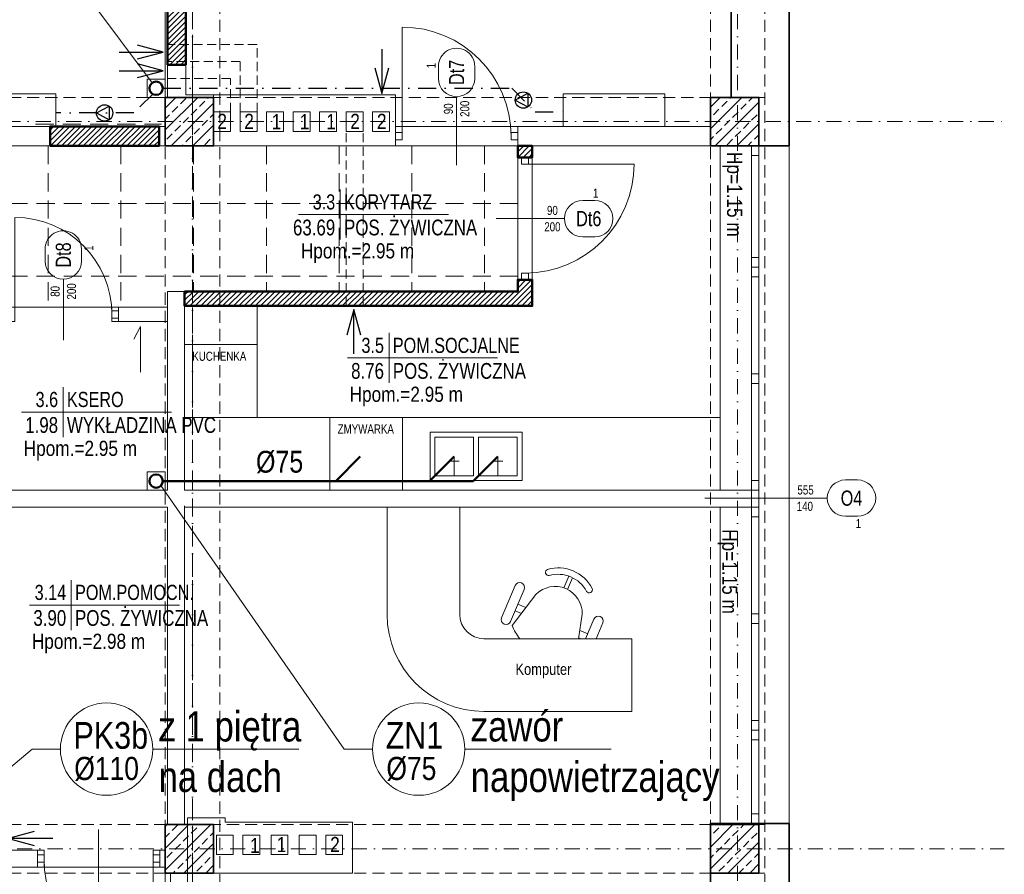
# Model space of a CAD drawing. Header units: millimetres. Extents: x -96593 to 66336, y -23969 to 7139.
# Tile 15 of 256: x -88949 to -88136, y -16977 to -16272. Entities that reach past the tile are written whole.
import ezdxf
from ezdxf.enums import TextEntityAlignment as Align

# ---------------------------------------------------------------- set-up
doc = ezdxf.new("R2010")
doc.units = ezdxf.units.MM
for name, pattern in [('DASHDOT', [1, 0.5, -0.25, 0, -0.25]), ('DASHED', [0.75, 0.5, -0.25]), ('DASHEDX2', [1.5, 1, -0.5])]:
    doc.linetypes.add(name, pattern=pattern)
for name, color, linetype, lineweight in [('BA_drz', 7, 'Continuous', 18), ('BA_KS_ist.', 34, 'Continuous', 50), ('BA_met', 7, 'Continuous', 18), ('BA_sym', 7, 'Continuous', 18), ('BA_txc', 1, 'Continuous', 18), ('BA_txs', 2, 'Continuous', 18), ('mm_klima_PROJ', 86, 'Continuous', 35), ('mm_klimatyzacja', 94, 'Continuous', 50), ('MM_KS_OPISY', 7, 'Continuous', 9), ('mm_SKROPLINY', 3, 'DASHDOT', 30), ('mm_WENT_graw', 200, 'Continuous', 15), ('mm_went_opis', 7, 'Continuous', 15), ('PG_KONSTRUKCJA', 5, 'Continuous', 35), ('PG_OKNA', 7, 'Continuous', 18), ('PG_OSIE', 1, 'DASHDOT', 18), ('PG_PARAPETY_WEWN.', 2, 'Continuous', 18), ('PG_PARAPETY_ZEWN.', 1, 'Continuous', 18), ('PG_PODCIĄGI', 1, 'DASHED', 18), ('PG_PRZERYWANE_ŚREDNIE', 1, 'DASHEDX2', 18), ('PG_SZRAF', 1, 'Continuous', 18), ('PG_WENTYLACJA', 1, 'Continuous', 18), ('PG_WIDOKOWE_CIENKIE', 1, 'Continuous', 18), ('PG_WYPOSAŻENIE', 1, 'Continuous', 18), ('PG_ŚCIANY_DZIAŁOWE', 3, 'Continuous', 18), ('PG_ŚCIANY_SŁUPY', 4, 'Continuous', 35)]:
    doc.layers.add(name, color=color, linetype=linetype, lineweight=lineweight)
doc.layers.add('BA_pom', color=6, linetype='Continuous', lineweight=18, plot=False)
doc.layers.add('PG_POMOCNICZNE', color=6, linetype='Continuous', lineweight=18, plot=False)
doc.styles.add('BIKTC', font='bikromsw.shx', dxfattribs={"width": 0.8})
doc.styles.add('BIKTS', font='bikromsw.shx', dxfattribs={"width": 0.85})
doc.styles.add('ROMANS', font='bikromsw.shx', dxfattribs={"width": 0.8})
doc.styles.get("Standard").update_dxf_attribs({"font": 'arial.ttf'})
pattern_1 = [(45, (-9130.129, -1532.1088), (-2.245064, 2.245064), [])]

# ---------------------------------------------------------------- blocks, each defined once
blk = doc.blocks.new('SUFIT_2_P')
at = {"layer": 'PG_PRZERYWANE_ŚREDNIE', "color": 251, "lineweight": 15, "ltscale": 15, "true_color": 0x636466}
for points in [[(9997.01, 3487.87), (10033.01, 3487.87), (10033.01, 3504.87), (11614.01, 3504.87), (11614.01, 3384.87), (11325.01, 3384.87), (11325.01, 3371.87), (10326.51, 3371.87), (10326.51, 2515.87), (10835.51, 2515.87), (10835.51, 2346.87), (9976.51, 2346.87), (9976.51, 2904.87), (10141.51, 2904.87), (10141.51, 2941.21), (10018.01, 2941.21), (10018.01, 2944.87), (9975.01, 2944.87), (9975.01, 3068.86), (10098.01, 3068.86), (10098.01, 3224.71), (9997.01, 3224.71), (9997.01, 3487.87)], [(11226.51, 3504.87), (11226.51, 3371.87)], [(11286.51, 3504.87), (11286.51, 3371.87)], [(11346.51, 3504.87), (11346.51, 3384.87)], [(11406.51, 3504.87), (11406.51, 3384.87)], [(11466.51, 3504.87), (11466.51, 3384.87)], [(11526.51, 3504.87), (11526.51, 3384.87)], [(11586.51, 3504.87), (11586.51, 3384.87)], [(10811.8, 3457.3), (11614.01, 3457.3)], [(10811.8, 3397.3), (11614.01, 3397.3)]]:
    blk.add_lwpolyline(points, dxfattribs=at)
blk = doc.blocks.new('A$C243F7E6F')
at = {"layer": 'PG_SZRAF'}
h = blk.add_hatch(dxfattribs=at)
h.set_pattern_fill('ANSI33', color=256, scale=2)
h.set_pattern_definition([(45, (-6891.598, -2675.306), (-8.980256, 8.980256), []), (45, (-6882.618, -2675.306), (-8.980256, 8.980256), [6.35, -3.175])])
h.paths.add_polyline_path([(0, 0), (40, 0), (40, -40), (0, -40)])
at = {"layer": 'PG_KONSTRUKCJA'}
blk.add_lwpolyline([(0, 0), (40, 0), (40, -40), (0, -40), (0, 0)], dxfattribs=at)
blk = doc.blocks.new('bikmet')
blk.add_line((0, 1.65), (0, -1.65))
at = {"style": 'ROMANS', "width": 0.8}
blk.add_attdef('NRPOM', text='', height=1, dxfattribs=at).set_placement((-0.333, 0.333), align=Align.RIGHT)
blk.add_attdef('NWAPOM', (0.25, 0.333), '', height=1, dxfattribs=at)
blk.add_attdef('PODLOGA', text='', height=1.042, dxfattribs=at).set_placement((0.25, -0.333), align=Align.TOP_LEFT)
blk = doc.blocks.new('dr1h901')
at = {"color": 0}
blk.add_line((-0.5, 0), (-0.5, 1), dxfattribs=at)
blk.add_line((0, 0.3622), (0, -0.2655))
blk.add_arc((-0.5, 0), 1, 0, 90, dxfattribs=at)
blk = doc.blocks.new('jamb')
blk.add_lwpolyline([(-0.5, -0.5), (-0.5, 0.5), (0.5, 0.5), (0.5, -0.5)], close=True)
blk = doc.blocks.new('ZMYW2X')
for points in [[(-10, 45), (85, 45), (85, -5), (-10, -5)], [(-5, 40), (35, 40), (35, 0), (-5, 0)], [(40, 40), (80, 40), (80, 0), (40, 0)]]:
    blk.add_lwpolyline(points, close=True)
for points in [[(15, 20), (15, 40)], [(60, 20), (60, 40)], [(10, 25), (20, 25)], [(55, 25), (65, 25)]]:
    blk.add_lwpolyline(points)
blk = doc.blocks.new('symdrz')
blk.add_lwpolyline([(-10, -30, -1), (-10, 30), (10, 30, -1), (10, -30)], format="xyb", close=True)
at = {"style": 'BIKTS', "width": 0.8}
blk.add_attdef('SZERDRZ', text='', height=25, dxfattribs=at).set_placement((77.1, 8.8), align=Align.CENTER)
blk.add_attdef('SYMDRZ', text='', height=25, dxfattribs=at).set_placement((0, 0), align=Align.MIDDLE)
blk.add_attdef('WYSDRZ', text='', height=25, dxfattribs=at).set_placement((77.1, -9.5), align=Align.TOP_CENTER)
blk = doc.blocks.new('A$C3e5ab8de')
at = {"layer": 'PG_WIDOKOWE_CIENKIE', "color": 40, "true_color": 0xf8d731}
for points in [[(1356.29, 1222.63), (1370.29, 1222.63), (1370.29, 1206.63), (1356.29, 1206.63)], [(1378.17, 1222.63), (1392.17, 1222.63), (1392.17, 1206.63), (1378.17, 1206.63)], [(1400.04, 1222.63), (1414.04, 1222.63), (1414.04, 1206.63), (1400.04, 1206.63)], [(1421.92, 1222.63), (1435.92, 1222.63), (1435.92, 1206.63), (1421.92, 1206.63)], [(1443.79, 1222.63), (1457.79, 1222.63), (1457.79, 1206.63), (1443.79, 1206.63)], [(1465.67, 1222.63), (1479.67, 1222.63), (1479.67, 1206.63), (1465.67, 1206.63)], [(1487.54, 1222.63), (1501.54, 1222.63), (1501.54, 1206.63), (1487.54, 1206.63)], [(1358.54, 625.88), (1372.54, 625.88), (1372.54, 609.88), (1358.54, 609.88)], [(1380.42, 625.88), (1394.42, 625.88), (1394.42, 609.88), (1380.42, 609.88)], [(1417.67, 625.88), (1403.67, 625.88), (1403.67, 609.88), (1417.67, 609.88)], [(1440.92, 625.88), (1426.92, 625.88), (1426.92, 609.88), (1440.92, 609.88)], [(1462.79, 625.88), (1448.79, 625.88), (1448.79, 609.88), (1462.79, 609.88)]]:
    blk.add_lwpolyline(points, close=True, dxfattribs=at)
blk = doc.blocks.new('A$C370B491A')
at = {"layer": 'PG_WIDOKOWE_CIENKIE', "lineweight": 18}
h = blk.add_hatch(dxfattribs=at)
h.set_pattern_fill('LINE', color=252, angle=45)
h.set_pattern_definition(pattern_1)
h.paths.add_polyline_path([(2209.88, 2129.76), (2194.88, 2129.76), (2194.88, 2039.76), (2209.88, 2039.76)])
h = blk.add_hatch(dxfattribs=at)
h.set_pattern_fill('LINE', color=252, angle=45)
h.set_pattern_definition(pattern_1)
h.paths.add_polyline_path([(2097.88, 1972.76), (2187.88, 1972.76), (2187.88, 1988.76), (2097.88, 1988.76)])
h = blk.add_hatch(dxfattribs=at)
h.set_pattern_fill('LINE', color=252, angle=45)
h.set_pattern_definition(pattern_1)
h.paths.add_polyline_path([(2208.88, 1852.76), (2483.88, 1852.76), (2483.88, 1862.26), (2495.88, 1862.26), (2495.88, 1840.76), (2208.88, 1840.76)])
h.paths.add_polyline_path([(2483.88, 1972.76), (2495.88, 1972.76), (2495.88, 1963.26), (2483.88, 1963.26)])
at = {"layer": 'BA_met', "color": 252}
for points in [[(2303.03, 1916.11), (2426.83, 1916.11)], [(2343.27, 1797.77), (2467.08, 1797.77)], [(2074.3, 1753.13), (2198.11, 1753.13)], [(2081.01, 1593.96), (2204.81, 1593.96)]]:
    blk.add_lwpolyline(points, dxfattribs=at)
at = {"layer": 'BA_sym', "color": 252}
blk.add_line((2739.33, 1682.14), (2638.31, 1682.14), dxfattribs=at)
at = {"layer": 'mm_went_opis', "color": 252, "linetype": 'DASHED', "lineweight": 15, "ltscale": 15}
for p, q in [((2268.73, 2056.33), (2194.88, 2056.33)), ((2268.73, 2000.76), (2268.73, 2056.33)), ((2254.73, 2042.33), (2194.88, 2042.33)), ((2254.73, 2000.76), (2254.73, 2042.33)), ((2246.86, 2028.33), (2194.88, 2028.33)), ((2246.86, 2000.76), (2246.86, 2028.33)), ((2342.23, 1840.76), (2342.23, 1984.76)), ((2356.23, 1840.76), (2356.23, 1984.76))]:
    blk.add_line(p, q, dxfattribs=at)
at = {"layer": 'mm_went_opis', "color": 252, "lineweight": 30}
for points in [[(2154.87, 2050.19), (2191.32, 2050.19)], [(2170.06, 2044.5), (2191.32, 2050.19), (2170.06, 2055.89)], [(2371.71, 2052.43), (2371.71, 2015.98)], [(2170.06, 2029.06), (2191.32, 2034.76), (2170.06, 2040.45)], [(2154.87, 2034.76), (2191.32, 2034.76)], [(2366.01, 2037.23), (2371.71, 2015.98), (2377.4, 2037.23)], [(2354.23, 1816.46), (2348.53, 1837.71), (2342.84, 1816.46)], [(2348.53, 1801.26), (2348.53, 1837.71)], [(2084.88, 1407.07), (2063.63, 1401.38), (2084.88, 1395.68)], [(2100.08, 1401.38), (2063.63, 1401.38)]]:
    blk.add_lwpolyline(points, dxfattribs=at)
at = {"layer": 'PG_OKNA', "color": 252}
blk.add_lwpolyline([(2682.88, 1972.76), (2676.88, 1972.76), (2676.88, 1413.76), (2682.88, 1413.76), (2682.88, 1972.76)], dxfattribs=at)
for points in [[(2682.88, 1972.76), (2682.88, 1964.76), (2676.88, 1964.76), (2676.88, 1972.76)], [(2682.88, 1880.76), (2682.88, 1872.76), (2676.88, 1872.76), (2676.88, 1880.76)], [(2682.88, 1872.76), (2682.88, 1864.76), (2676.88, 1864.76), (2676.88, 1872.76)], [(2682.88, 1784.76), (2682.88, 1776.76), (2676.88, 1776.76), (2676.88, 1784.76)], [(2682.88, 1696.76), (2682.88, 1688.76), (2676.88, 1688.76), (2676.88, 1696.76)], [(2676.88, 1688.76), (2676.88, 1674.76), (2682.88, 1674.76), (2682.88, 1688.76)], [(2682.88, 1674.76), (2682.88, 1666.76), (2676.88, 1666.76), (2676.88, 1674.76)], [(2682.88, 1578.76), (2682.88, 1586.76), (2676.88, 1586.76), (2676.88, 1578.76)], [(2682.88, 1490.76), (2682.88, 1498.76), (2676.88, 1498.76), (2676.88, 1490.76)], [(2682.88, 1482.76), (2682.88, 1490.76), (2676.88, 1490.76), (2676.88, 1482.76)], [(2682.88, 1413.76), (2682.88, 1421.76), (2676.88, 1421.76), (2676.88, 1413.76)]]:
    blk.add_lwpolyline(points, close=True, dxfattribs=at)
at = {"layer": 'PG_OSIE', "color": 252, "ltscale": 25}
for points in [[(2215.38, 2784.36), (2215.38, 0)], [(2665.38, 2784.36), (2665.38, 0)], [(605.21, 1992.76), (2885.46, 1992.76)], [(614.88, 1392.76), (2885.46, 1392.76)]]:
    blk.add_lwpolyline(points, dxfattribs=at)
at = {"layer": 'PG_OSIE', "color": 252}
blk.add_lwpolyline([(2232.88, 2012.76), (2232.88, 1972.76)], dxfattribs=at)
blk.add_lwpolyline([(2232.88, 2012.76), (2232.88, 1972.76)], dxfattribs=at)
at = {"layer": 'PG_PARAPETY_WEWN.', "color": 252}
for p, q in [((2650.88, 1972.76), (2650.88, 1688.76)), ((2650.88, 1674.76), (2650.88, 1413.76))]:
    blk.add_line(p, q, dxfattribs=at)
at = {"layer": 'PG_PARAPETY_ZEWN.', "color": 252}
blk.add_lwpolyline([(2707.88, 1972.76), (2707.88, 815.76)], dxfattribs=at)
at = {"layer": 'PG_PODCIĄGI', "color": 252, "ltscale": 30}
for p, q in [((2085.88, 1990.76), (2189.88, 1990.76)), ((2085.88, 1972.76), (2189.88, 1972.76))]:
    blk.add_line(p, q, dxfattribs=at)
at = {"layer": 'PG_PODCIĄGI', "color": 252, "ltscale": 20}
for points in [[(2192.88, 2631.76), (2192.88, 157.76)], [(2237.88, 2631.76), (2237.88, 157.76)], [(2642.88, 2631.76), (2642.88, 157.76)], [(2687.88, 2631.76), (2687.88, 157.76)], [(833.88, 2012.76), (2687.88, 2012.76)], [(833.88, 1972.76), (2687.88, 1972.76)], [(833.88, 1412.76), (2687.88, 1412.76)], [(833.88, 1372.76), (2687.88, 1372.76)]]:
    blk.add_lwpolyline(points, dxfattribs=at)
at = {"layer": 'PG_POMOCNICZNE', "color": 252}
for points in [[(886.88, 2599.76), (1287.88, 2599.76), (1287.88, 2583.76), (1332.88, 2583.76), (1332.88, 2599.76), (1739.88, 2599.76), (1739.88, 2583.76), (1784.88, 2583.76), (1784.88, 2599.76), (2192.88, 2599.76), (2192.88, 2146.76), (2192.88, 1988.76), (2072.88, 1988.76), (1848.88, 1988.76), (1848.88, 2018.76), (1630.88, 2018.76), (1630.88, 1990.76), (1336.88, 1990.76), (1336.88, 2019.76), (1181.88, 2019.76)], [(2237.88, 2599.76), (2642.88, 2599.76), (2642.88, 2585.76), (2659.88, 2585.76), (2659.88, 2012.76), (2642.88, 2012.76), (2642.88, 1988.76), (2382.88, 1988.76), (2382.88, 2014.76), (2209.88, 2014.76), (2209.88, 2585.76), (2237.88, 2585.76), (2237.88, 2599.76)], [(1986.88, 1972.76), (2097.88, 1972.76), (2187.88, 1972.76), (2483.88, 1972.76), (2483.88, 1852.76), (2194.88, 1852.76), (2194.88, 1839.76), (2148.88, 1839.76), (1196.38, 1839.76)], [(2495.88, 1972.76), (2650.88, 1972.76), (2650.88, 1688.76), (2208.88, 1688.76), (2208.88, 1840.76), (2495.88, 1840.76), (2495.88, 1972.76)], [(2059.38, 1827.76), (2059.38, 1688.76), (2194.88, 1688.76), (2194.88, 1827.76), (2148.88, 1827.76), (2148.88, 1839.76), (2068.88, 1839.76), (2068.88, 1827.76), (2059.38, 1827.76)], [(2061.38, 1674.76), (2194.88, 1674.76), (2194.88, 1412.76), (2192.88, 1412.76), (2192.88, 1391.76), (2182.88, 1391.76), (2182.88, 1377.76), (2092.88, 1377.76), (2092.88, 1391.76), (2061.38, 1391.76), (2061.38, 1674.76)], [(2211.38, 1674.76), (2650.88, 1674.76), (2650.88, 1413.76), (2642.88, 1413.76), (2642.88, 1364.76), (2659.88, 1364.76), (2659.88, 1093.76), (2211.38, 1093.76), (2211.38, 1272.76), (2347.38, 1272.76), (2347.38, 1314.76), (2242.38, 1314.76), (2242.38, 1318.26), (2211.38, 1318.26), (2211.38, 1372.76), (2232.88, 1372.76), (2232.88, 1412.76), (2208.88, 1412.76), (2208.88, 1675.76)], [(2061.38, 1377.76), (2192.88, 1377.76), (2192.88, 1372.76), (2197.38, 1372.76), (2197.38, 1079.76), (2259.38, 1079.76), (2259.38, 1093.76), (2349.38, 1093.76), (2349.38, 1079.76), (2659.88, 1079.76), (2659.88, 815.76), (2342.38, 815.76), (2342.38, 801.76), (2252.38, 801.76), (2252.38, 815.76), (1719.38, 815.76)]]:
    blk.add_lwpolyline(points, dxfattribs=at)
at = {"layer": 'PG_PRZERYWANE_ŚREDNIE', "color": 252, "lineweight": 15, "ltscale": 15}
blk.add_lwpolyline([(2215.38, 2784.36), (2215.38, 0)], dxfattribs=at)
at = {"layer": 'PG_WENTYLACJA', "color": 252}
for q in [(2167.06, 1813.17), (2172.39, 1786.14)]:
    blk.add_line((2172.39, 1823.76), q, dxfattribs=at)
at = {"layer": 'PG_WIDOKOWE_CIENKIE', "color": 252, "lineweight": 50}
for points in [[(2209.88, 2129.76), (2194.88, 2129.76), (2194.88, 2039.76), (2209.88, 2039.76)], [(2097.88, 1972.76), (2187.88, 1972.76), (2187.88, 1988.76), (2097.88, 1988.76)], [(2483.88, 1972.76), (2495.88, 1972.76), (2495.88, 1963.26), (2483.88, 1963.26)]]:
    blk.add_lwpolyline(points, close=True, dxfattribs=at)
blk.add_lwpolyline([(2208.88, 1852.76), (2483.88, 1852.76), (2483.88, 1862.26), (2495.88, 1862.26), (2495.88, 1840.76), (2208.88, 1840.76), (2208.88, 1852.76)], dxfattribs=at)
at = {"layer": 'PG_WIDOKOWE_CIENKIE', "color": 252}
for points in [[(2208.88, 1840.76), (2268.88, 1840.76), (2268.88, 1748.76), (2650.88, 1748.76)], [(2650.88, 1748.76), (2590.88, 1748.76)]]:
    blk.add_lwpolyline(points, dxfattribs=at)
at = {"layer": 'PG_WYPOSAŻENIE', "color": 252}
for p, q in [((2375.99, 1586.18), (2375.99, 1674.76)), ((2375.99, 1674.76), (2435.99, 1674.76)), ((2435.99, 1586.18), (2435.99, 1674.76)), ((2526.12, 1617.75), (2522, 1608.06)), ((2470.54, 1583.52), (2481.82, 1610.02)), ((2529.01, 1616.52), (2524.89, 1606.83)), ((2489.19, 1606.88), (2477.91, 1580.38)), ((2498.77, 1602.63), (2479.25, 1577.12)), ((2490.59, 1591.94), (2484.02, 1594.74)), ((2481.69, 1589.27), (2486.86, 1587.07)), ((2533.99, 1566.18), (2537.07, 1586.33)), ((2546.78, 1582.37), (2539.89, 1566.18)), ((2548.59, 1566.18), (2554.15, 1579.23)), ((2535.04, 1573.02), (2541.61, 1570.22)), ((2578.01, 1566.18), (2455.99, 1566.18)), ((2535.94, 1566.18), (2534.11, 1566.95)), ((2578.01, 1506.18), (2578.01, 1566.18)), ((2578.01, 1506.18), (2455.99, 1506.18))]:
    blk.add_line(p, q, dxfattribs=at)
for points in [[(2208.88, 1808.76), (2208.88, 1748.76), (2268.88, 1748.76), (2268.88, 1808.76), (2208.88, 1808.76)], [(2328.88, 1748.76), (2328.88, 1688.76), (2388.88, 1688.76), (2388.88, 1748.76), (2328.88, 1748.76)]]:
    blk.add_lwpolyline(points, dxfattribs=at)
for centre, radius, start, end in [((2509.46, 1620.91), 2.68, 113.29072, 278.82339), ((2517.2, 1592.79), 31.82, 27.82605, 106.05706), ((2517.2, 1592.79), 26.51, 27.82605, 106.05706), ((2485.51, 1608.45), 4, 336.94156, 156.94156), ((2514.7, 1586.9), 22.39, 358.53713, 135.34598), ((2542.84, 1606.7), 2.68, 215.05972, 20.59239), ((2455.99, 1586.18), 80, 180, 270), ((2455.99, 1586.18), 20, 180, 270), ((2550.46, 1580.8), 4, 336.94156, 156.94156), ((2474.22, 1581.95), 4, 156.94156, 336.94156), ((2516.51, 1591.17), 39.82, 200.65312, 218.87555)]:
    blk.add_arc(centre, radius, start, end, dxfattribs=at)
at = {"layer": 'PG_ŚCIANY_DZIAŁOWE', "color": 252}
for points in [[(2232.88, 2014.76), (2209.88, 2014.76), (2209.88, 2039.76), (2194.88, 2039.76), (2194.88, 2012.76)], [(2208.88, 1688.76), (2208.88, 1852.76), (2194.88, 1852.76), (2194.88, 1688.76)], [(2063.38, 1839.76), (1943.38, 1839.76), (1943.38, 1822.76), (2035.88, 1822.76), (2035.88, 1650.76), (2018.88, 1650.76), (2018.88, 1633.76), (2018.88, 1621.76), (2035.88, 1621.76), (2035.88, 1421.76), (2061.38, 1421.76), (2061.38, 1674.76), (2194.88, 1674.76)], [(2194.88, 1688.76), (2059.38, 1688.76), (2059.38, 1827.76), (2063.38, 1827.76), (2063.38, 1839.76)], [(2208.88, 1674.76), (2676.88, 1674.76), (2676.88, 1688.76), (2208.88, 1688.76)], [(2194.88, 1674.76), (2194.88, 1412.76), (2208.88, 1412.76), (2208.88, 1674.76)], [(2211.38, 1372.76), (2211.38, 1418.26), (2242.38, 1418.26), (2242.38, 1414.76), (2347.38, 1414.76), (2347.38, 1372.76), (2211.38, 1372.76), (2211.38, 1093.76), (2253.88, 1093.76), (2253.88, 1079.76), (2197.38, 1079.76), (2197.38, 1372.76), (2192.88, 1372.76), (2192.88, 1412.76), (2211.38, 1412.76)]]:
    blk.add_lwpolyline(points, dxfattribs=at)
for points in [[(2382.88, 2014.76), (2232.88, 2014.76), (2232.88, 1972.76), (2382.88, 1972.76)], [(1986.88, 1988.76), (2097.88, 1988.76), (2097.88, 1972.76), (1986.88, 1972.76)], [(2187.88, 1988.76), (2192.88, 1988.76), (2192.88, 1972.76), (2187.88, 1972.76)], [(2483.88, 1988.76), (2642.88, 1988.76), (2642.88, 1972.76), (2483.88, 1972.76)], [(2194.88, 1839.76), (2154.38, 1839.76), (2154.38, 1827.76), (2194.88, 1827.76)], [(2087.38, 1391.76), (2061.38, 1391.76), (2061.38, 1377.76), (2087.38, 1377.76)], [(2188.38, 1391.76), (2192.88, 1391.76), (2192.88, 1377.76), (2188.38, 1377.76)]]:
    blk.add_lwpolyline(points, close=True, dxfattribs=at)
at = {"layer": 'PG_ŚCIANY_SŁUPY', "color": 252}
for points in [[(2707.88, 1972.76), (2707.88, 2659.76), (2630.88, 2659.76), (2630.88, 2599.76), (2642.88, 2599.76), (2642.88, 2585.76), (2659.88, 2585.76), (2659.88, 2012.76), (2642.88, 2012.76), (2642.88, 1972.76), (2707.88, 1972.76)], [(2650.88, 1972.76), (2707.88, 1972.76)]]:
    blk.add_lwpolyline(points, dxfattribs=at)
blk.add_lwpolyline([(2642.88, 1364.76), (2707.88, 1364.76), (2707.88, 1413.76), (2642.88, 1413.76)], close=True, dxfattribs=at)
at = {"layer": 'BA_drz', "color": 252}
for name, p, xscale, yscale, zscale in [('dr1h901', (2433.38, 1980.76), 90, 90, -90), ('jamb', (2385.63, 1980.76), -5.5, 5.999999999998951, 5.5), ('jamb', (2481.13, 1980.76), -5.5, 5.999999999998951, 5.5), ('dr1h901', (2108.88, 1833.76), 79.99999999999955, 79.99999999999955, -79.99999999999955), ('jamb', (2151.63, 1833.76), -5.5, 5.999999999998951, 5.5), ('jamb', (2090.13, 1384.76), -5.5, 5.999999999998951, 5.5), ('jamb', (2185.63, 1384.76), -5.5, 5.999999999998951, 5.5)]:
    blk.add_blockref(name, p, dxfattribs=dict(at, xscale=xscale, yscale=yscale, zscale=zscale))
for name, p, xscale, yscale, zscale, rotation in [('jamb', (2489.88, 1960.51), -5.5, 5.999999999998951, 5.5, 270), ('dr1h901', (2489.88, 1912.76), 90, 90, -90, 270), ('jamb', (2489.88, 1865.01), -5.5, 5.999999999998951, 5.5, 270), ('dr1h901', (2137.88, 1384.76), 90, 90, -90, 180)]:
    blk.add_blockref(name, p, dxfattribs=dict(at, xscale=xscale, yscale=yscale, zscale=zscale, rotation=rotation))
at = {"layer": 'BA_met', "color": 252}
ref = blk.add_blockref('bikmet', (2337.38, 1916.11), dxfattribs=dict(at, xscale=12.5, yscale=12.5, zscale=12.5))
ref.add_attrib('NRPOM', ' 3.3', dxfattribs={"layer": '0', "height": 12.5, "style": 'ROMANS', "width": 0.8}).set_placement((2333.21, 1920.28), align=Align.RIGHT)
ref.add_attrib('NWAPOM', 'KORYTARZ', (2340.51, 1920.28), dxfattribs={"layer": '0', "height": 12.5, "style": 'ROMANS', "width": 0.8})
ref.add_attrib('RAREA', '63.69', dxfattribs={"layer": '0', "height": 13.021, "style": 'ROMANS', "width": 0.8}).set_placement((2333.21, 1911.94), align=Align.TOP_RIGHT)
ref.add_attrib('PODLOGA', 'POS. ŻYWICZNA', dxfattribs={"layer": '0', "height": 13.0208, "style": 'ROMANS', "width": 0.8}).set_placement((2340.51, 1911.94), align=Align.TOP_LEFT)
ref = blk.add_blockref('bikmet', (2377.63, 1797.77), dxfattribs=dict(at, xscale=12.5, yscale=12.5, zscale=12.5))
ref.add_attrib('NRPOM', ' 3.5', dxfattribs={"layer": '0', "height": 12.5, "style": 'ROMANS', "width": 0.8}).set_placement((2373.46, 1801.94), align=Align.RIGHT)
ref.add_attrib('NWAPOM', 'POM.SOCJALNE', (2380.75, 1801.94), dxfattribs={"layer": '0', "height": 12.5, "style": 'ROMANS', "width": 0.8})
ref.add_attrib('RAREA', '8.76', dxfattribs={"layer": '0', "height": 13.021, "style": 'ROMANS', "width": 0.8}).set_placement((2373.46, 1793.61), align=Align.TOP_RIGHT)
ref.add_attrib('PODLOGA', 'POS. ŻYWICZNA', dxfattribs={"layer": '0', "height": 13.0208, "style": 'ROMANS', "width": 0.8}).set_placement((2380.75, 1793.61), align=Align.TOP_LEFT)
ref = blk.add_blockref('bikmet', (2108.66, 1753.13), dxfattribs=dict(at, xscale=12.5, yscale=12.5, zscale=12.5))
ref.add_attrib('NRPOM', ' 3.6', dxfattribs={"layer": '0', "height": 12.5, "style": 'ROMANS', "width": 0.8}).set_placement((2104.49, 1757.3), align=Align.RIGHT)
ref.add_attrib('NWAPOM', 'KSERO', (2111.78, 1757.3), dxfattribs={"layer": '0', "height": 12.5, "style": 'ROMANS', "width": 0.8})
ref.add_attrib('RAREA', '1.98', dxfattribs={"layer": '0', "height": 13.021, "style": 'ROMANS', "width": 0.8}).set_placement((2104.49, 1748.97), align=Align.TOP_RIGHT)
ref.add_attrib('PODLOGA', 'WYKŁADZINA PVC', dxfattribs={"layer": '0', "height": 13.0208, "style": 'ROMANS', "width": 0.8}).set_placement((2111.78, 1748.97), align=Align.TOP_LEFT)
ref = blk.add_blockref('bikmet', (2115.36, 1593.96), dxfattribs=dict(at, xscale=12.5, yscale=12.5, zscale=12.5))
ref.add_attrib('NRPOM', ' 3.14', dxfattribs={"layer": '0', "height": 12.5, "style": 'ROMANS', "width": 0.8}).set_placement((2111.19, 1598.12), align=Align.RIGHT)
ref.add_attrib('NWAPOM', 'POM.POMOCN.', (2118.48, 1598.12), dxfattribs={"layer": '0', "height": 12.5, "style": 'ROMANS', "width": 0.8})
ref.add_attrib('RAREA', '3.90', dxfattribs={"layer": '0', "height": 13.021, "style": 'ROMANS', "width": 0.8}).set_placement((2111.19, 1589.79), align=Align.TOP_RIGHT)
ref.add_attrib('PODLOGA', 'POS. ŻYWICZNA', dxfattribs={"layer": '0', "height": 13.0208, "style": 'ROMANS', "width": 0.8}).set_placement((2118.48, 1589.79), align=Align.TOP_LEFT)
at = {"layer": 'BA_sym', "color": 252}
ref = blk.add_blockref('symdrz', (2433.38, 2033.35), dxfattribs=dict(at, xscale=-0.5000000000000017, yscale=0.5000000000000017, zscale=0.5000000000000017, rotation=269.9999952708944))
ref.add_attrib('Symdrz', 'Dt7', dxfattribs={"height": 12.5, "rotation": 90, "style": 'BIKTS', "width": 0.8}).set_placement((2433.38, 2033.35), align=Align.MIDDLE_CENTER)
ref.add_attrib('Szerdrz', '200', dxfattribs={"layer": 'BA_txc', "height": 7.5, "rotation": 90, "style": 'BIKTS', "width": 0.8}).set_placement((2440.13, 2003.35), align=Align.MIDDLE_CENTER)
ref.add_attrib('Wysdrz', '90', dxfattribs={"layer": 'BA_txc', "height": 7.5, "rotation": 90, "style": 'BIKTS', "width": 0.8}).set_placement((2426.63, 2003.35), align=Align.MIDDLE_CENTER)
ref.add_attrib('Sztuk', '1', (2416.13, 2036.78), dxfattribs={"layer": 'BA_pom', "height": 7.5, "rotation": 90, "style": 'BIKTS', "width": 0.8})
ref = blk.add_blockref('symdrz', (2542.48, 1912.76), dxfattribs=dict(at, xscale=-0.5000000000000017, yscale=0.5000000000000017, zscale=0.5000000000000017, rotation=179.9999952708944))
ref.add_attrib('Symdrz', 'Dt6', dxfattribs={"height": 12.5, "rotation": 360, "style": 'BIKTS', "width": 0.8}).set_placement((2542.48, 1912.76), align=Align.MIDDLE_CENTER)
ref.add_attrib('Szerdrz', '200', dxfattribs={"layer": 'BA_txc', "height": 7.5, "rotation": 360, "style": 'BIKTS', "width": 0.8}).set_placement((2512.48, 1906.01), align=Align.MIDDLE_CENTER)
ref.add_attrib('Wysdrz', '90', dxfattribs={"layer": 'BA_txc', "height": 7.5, "rotation": 360, "style": 'BIKTS', "width": 0.8}).set_placement((2512.48, 1919.51), align=Align.MIDDLE_CENTER)
ref.add_attrib('Sztuk', '1', (2545.91, 1930.01), dxfattribs={"layer": 'BA_pom', "height": 7.5, "rotation": 360, "style": 'BIKTS', "width": 0.8})
ref = blk.add_blockref('symdrz', (2108.78, 1882.73), dxfattribs=dict(at, xscale=0.5000000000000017, yscale=0.5000000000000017, zscale=0.5000000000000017, rotation=90.00000472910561))
ref.add_attrib('Symdrz', 'Dt8', dxfattribs={"height": 12.5, "rotation": 90, "style": 'BIKTS', "width": 0.8}).set_placement((2108.78, 1882.73), align=Align.MIDDLE_CENTER)
ref.add_attrib('Szerdrz', '80', dxfattribs={"layer": 'BA_txc', "height": 7.5, "rotation": 90, "style": 'BIKTS', "width": 0.8}).set_placement((2102.03, 1852.73), align=Align.MIDDLE_CENTER)
ref.add_attrib('Wysdrz', '200', dxfattribs={"layer": 'BA_txc', "height": 7.5, "rotation": 90, "style": 'BIKTS', "width": 0.8}).set_placement((2115.53, 1852.73), align=Align.MIDDLE_CENTER)
ref.add_attrib('Sztuk', '1', (2133.53, 1886.16), dxfattribs={"layer": 'BA_pom', "height": 7.5, "rotation": 90, "style": 'BIKTS', "width": 0.8})
ref = blk.add_blockref('symdrz', (2759.33, 1682.14), dxfattribs=dict(at, xscale=0.5000000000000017, yscale=0.5000000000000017, zscale=0.5000000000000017, rotation=4.729105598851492e-06))
ref.add_attrib('Symdrz', 'O4', dxfattribs={"height": 12.5, "rotation": 0, "style": 'BIKTS', "width": 0.8}).set_placement((2759.33, 1682.14), align=Align.MIDDLE_CENTER)
ref.add_attrib('Szerdrz', '555', dxfattribs={"layer": 'BA_txc', "height": 7.5, "rotation": 0, "style": 'BIKTS', "width": 0.8}).set_placement((2721.41, 1688.89), align=Align.MIDDLE_CENTER)
ref.add_attrib('Wysdrz', '140', dxfattribs={"layer": 'BA_txc', "height": 7.5, "rotation": 0, "style": 'BIKTS', "width": 0.8}).set_placement((2720.84, 1675.39), align=Align.MIDDLE_CENTER)
ref.add_attrib('Sztuk', '1', (2762.76, 1657.39), dxfattribs={"layer": 'BA_pom', "height": 7.5, "rotation": 0, "style": 'BIKTS', "width": 0.8})
at = {"layer": 'PG_KONSTRUKCJA', "color": 252}
for p in [(2192.88, 2012.76), (2642.88, 2012.76), (2192.88, 1412.76), (2642.88, 1412.76)]:
    blk.add_blockref('A$C243F7E6F', p, dxfattribs=at)
at = {"layer": 'PG_PRZERYWANE_ŚREDNIE', "color": 252}
blk.add_blockref('SUFIT_2_P', (-9130.13, -1532.11), dxfattribs=at)
at = {"layer": 'PG_WENTYLACJA', "color": 252}
blk.add_blockref('A$C3e5ab8de', (876.56, 778.13), dxfattribs=at)
at = {"layer": 'PG_WYPOSAŻENIE', "color": 252, "xscale": 0.8000000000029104, "yscale": 0.8000000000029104, "zscale": 0.8000000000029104, "rotation": 180}
blk.add_blockref('ZMYW2X', (2479.45, 1732.57), dxfattribs=at)
at = {"layer": 'BA_txs', "color": 252, "style": 'BIKTS', "width": 0.85}
for p in [(2656.61, 1967.73), (2652.67, 1656.56)]:
    blk.add_text('Hp=1.15 m', height=12.5, rotation=270, dxfattribs=at).set_placement(p)
for s, p in [('Hpom.=2.95 m', (2304.84, 1879.93)), ('Hpom.=2.95 m', (2345.08, 1761.6)), ('Hpom.=2.95 m', (2076.11, 1716.96)), ('Hpom.=2.98 m', (2082.81, 1557.78))]:
    blk.add_text(s, height=12.5, dxfattribs=at).set_placement(p)
at = {"layer": 'BA_txs', "color": 252, "insert": (2481.97, 1545.69), "char_height": 9.375, "width": 793.7526, "attachment_point": 1, "style": 'BIKTS'}
blk.add_mtext('Komputer', dxfattribs=at)
at = {"layer": 'mm_went_opis', "color": 252, "lineweight": 30, "style": 'BIKTS', "width": 0.85}
for s, p in [('2', (2235.93, 1986.76)), ('2', (2258.17, 1986.76)), ('2', (2258.17, 1986.76)), ('2', (2345.67, 1986.76)), ('2', (2367.65, 1986.76)), ('1', (2280.82, 1986.51)), ('1', (2303.96, 1986.51)), ('1', (2325.77, 1986.51)), ('1', (2263.01, 1389.25)), ('1', (2284.89, 1390.05)), ('2', (2329.07, 1390.09))]:
    blk.add_text(s, height=12.5, dxfattribs=at).set_placement(p)
at = {"layer": 'PG_WYPOSAŻENIE', "color": 252, "style": 'BIKTC', "width": 0.8}
for s, p in [('KUCHENKA', (2215.27, 1795.46)), ('ZMYWARKA', (2335.27, 1735.46))]:
    blk.add_text(s, height=7.5, rotation=360, dxfattribs=at).set_placement(p)
blk = doc.blocks.new('skrop')
at = {"layer": 'mm_SKROPLINY', "color": 0, "linetype": 'ByBlock', "lineweight": 30}
for p, q in [((-807.06, -12100.94), (-799.34, -12096.74)), ((-799.34, -12096.74), (-799.34, -12105.14)), ((-807.06, -12100.94), (-799.34, -12105.14))]:
    blk.add_line(p, q, dxfattribs=at)
blk.add_circle((-802.06, -12100.94), 5, dxfattribs=at)

msp = doc.modelspace()

# ---------------------------------------------------------------- linework, layer by layer
at = {"layer": 'BA_KS_ist.', "color": 30, "linetype": 'Continuous', "ltscale": 25}
for p, q in [((-88667.75, -16631.85), (-88688.07, -16652.16)), ((-88590.21, -16631.85), (-88610.52, -16652.16)), ((-88554.21, -16631.85), (-88574.52, -16652.16)), ((-88830.78, -16652.16), (-88574.52, -16652.16))]:
    msp.add_line(p, q, dxfattribs=at)
at = {"layer": 'BA_KS_ist.', "linetype": 'Continuous', "lineweight": 15, "ltscale": 25}
for points in [[(-88843.78, -16320.66), (-88828.78, -16320.66), (-88828.78, -16335.66), (-88843.78, -16335.66)], [(-88843.78, -16644.66), (-88828.78, -16644.66), (-88828.78, -16659.66), (-88843.78, -16659.66)]]:
    msp.add_lwpolyline(points, close=True, dxfattribs=at)
at = {"layer": 'BA_KS_ist.', "color": 1, "linetype": 'Continuous', "ltscale": 25}
for centre in [(-88836.28, -16328.16), (-88836.28, -16652.16)]:
    msp.add_circle(centre, 5.5, dxfattribs=at)
at = {"layer": 'mm_klimatyzacja', "color": 3, "linetype": 'Continuous', "lineweight": 20, "ltscale": 50}
for points in [[(-88918.95, -16359.66), (-89002.95, -16359.66), (-89002.95, -16332.66), (-88918.95, -16332.66)], [(-88416.28, -16359.66), (-88500.28, -16359.66), (-88500.28, -16332.66), (-88416.28, -16332.66)]]:
    msp.add_lwpolyline(points, close=True, dxfattribs=at)
at = {"layer": 'MM_KS_OPISY'}
for p, q in [((-88911.39, -16227.33), (-88839.56, -16323.75)), ((-88681.03, -16873.38), (-88832.25, -16655.91)), ((-88938.66, -16873.38), (-88989.06, -16915.63)), ((-88915.26, -16873.38), (-88938.66, -16873.38)), ((-88839.06, -16873.38), (-88718.37, -16873.38)), ((-88657.63, -16873.38), (-88681.03, -16873.38)), ((-88581.43, -16873.38), (-88460.74, -16873.38))]:
    msp.add_line(p, q, dxfattribs=at)
for centre in [(-88877.16, -16873.38), (-88619.53, -16873.38)]:
    msp.add_circle(centre, 38.1, dxfattribs=at)
at = {"layer": 'mm_SKROPLINY', "ltscale": 30}
for p, q in [((-88839.05, -16332.91), (-88854.58, -16348.44)), ((-88830.78, -16328.16), (-88542.77, -16328.16)), ((-88542.77, -16328.16), (-88523.45, -16347.49)), ((-88854.58, -16348.44), (-88918.95, -16348.44)), ((-88523.45, -16347.49), (-88500.28, -16347.49))]:
    msp.add_line(p, q, dxfattribs=at)

# ---------------------------------------------------------------- block references
at = {"layer": 'mm_klima_PROJ', "lineweight": 30, "xscale": 1.35, "yscale": 1.35, "zscale": 1.35}
for p in [(-87450.33, -1.56), (-87795.97, -12.17)]:
    msp.add_blockref('skrop', p, dxfattribs=at)
at = {"layer": 'mm_WENT_graw', "color": 2, "lineweight": 60}
msp.add_blockref('A$C370B491A', (-91021.66, -18348.42), dxfattribs=at)

# ---------------------------------------------------------------- texts
at = {"layer": 'MM_KS_OPISY', "attachment_point": 1}
for s, width, insert, char_height in [('{\\fArial Narrow|b0|i0|c238|p34;%%C75}', 200.9859, (-88753.83, -16627.25), 18), ('{\\fArial Narrow|b0|i0|c238|p34;z 1 piętra\\Pna dach}', 200.9859, (-88834.25, -16842.05), 25), ('{\\fArial Narrow|b0|i0|c238|p34;zawór napowietrzający}', 200.9859, (-88576.61, -16842.05), 25), ('{\\fArial Narrow|b0|i0|c238|p34;PK3b}', 25.4, (-88904.49, -16851.03), 22), ('{\\fArial Narrow|b0|i0|c238|p34;ZN1}', 25.4, (-88646.85, -16851.03), 22), ('{\\fArial Narrow|b0|i0|c238|p34;%%C110}', 0.5033, (-88903.82, -16879.78), 19.05), ('{\\fArial Narrow|b0|i0|c238|p34;%%C75}', 0.5033, (-88646.19, -16879.78), 19.05)]:
    msp.add_mtext_dynamic_manual_height_columns(s, width=width, gutter_width=1, heights=[0], dxfattribs=dict(at, insert=insert, char_height=char_height))

doc.saveas('drawing.dxf')
